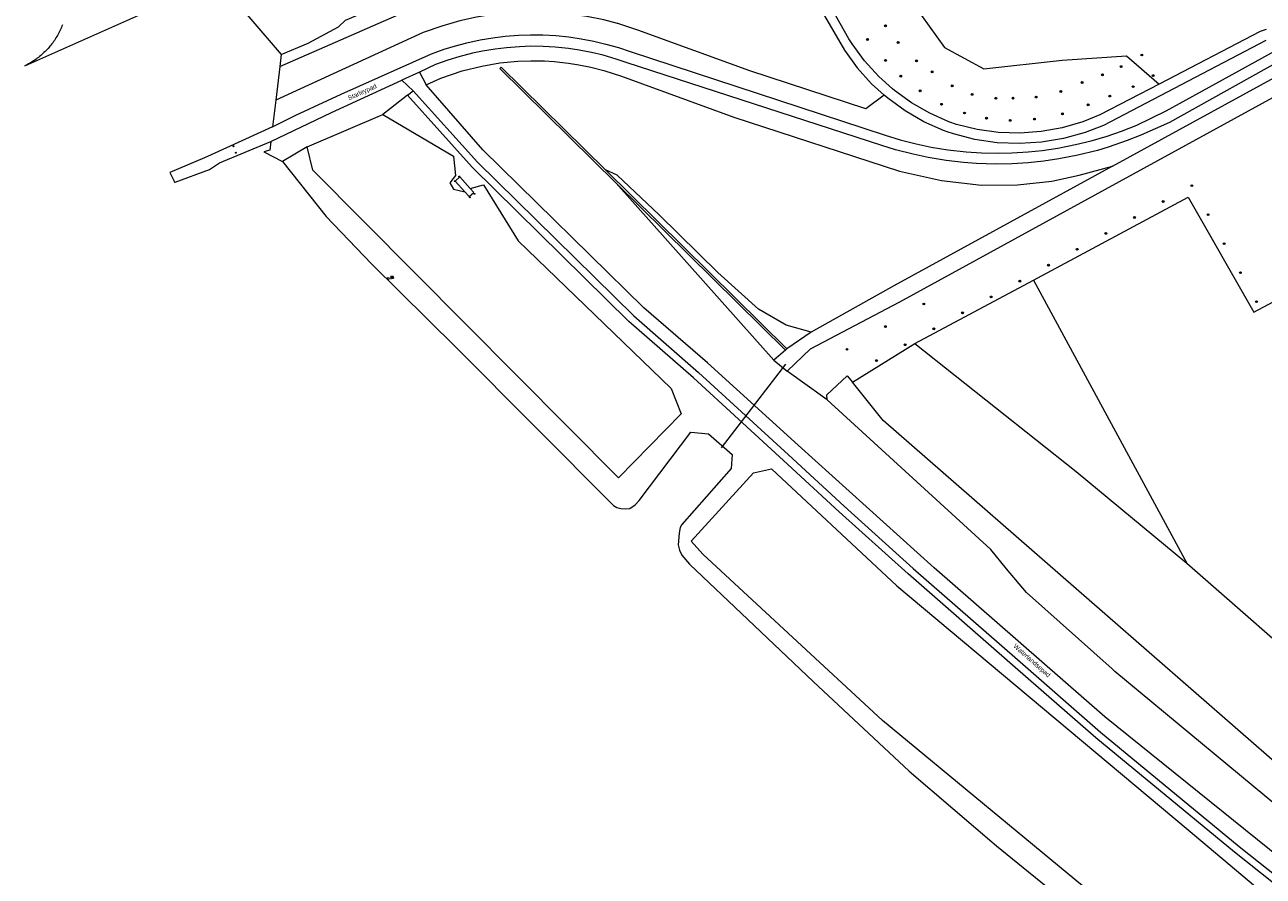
# Model space of a CAD drawing. Header units: metres. Extents: x 138165 to 154469, y 480134 to 494189.
# Tile 65 of 256: x 144950 to 145283, y 483891 to 484120. Entities that reach past the tile are written whole.
import ezdxf

# ---------------------------------------------------------------- set-up
doc = ezdxf.new("R2010")
doc.units = ezdxf.units.M
doc.header["$LTSCALE"] = 0.001
doc.header["$MEASUREMENT"] = 0
for name, color, linetype, lineweight in [('TOP-L-duiker', 7, 'Continuous', 0), ('TOP-L-topo objecten punt', 7, 'Continuous', 0), ('TOP-L-topo objecten vlak', 7, 'Continuous', 0), ('TOP-T-topo huisnummering naamgeving', 7, 'Continuous', 0)]:
    doc.layers.add(name, color=color, linetype=linetype, lineweight=lineweight)
doc.styles.add('Style-INTL_ISO', font='INTL_ISO.shx')
doc.styles.add('Style-STANDARD', font='STANDARD.shx')

# ---------------------------------------------------------------- blocks, each defined once
blk = doc.blocks.new('24')
at = {"layer": 'TOP-L-topo objecten punt', "color": 7, "linetype": 'Continuous', "lineweight": 0}
for radius in [0.025, 0.0182, 0.0115, 0.005]:
    blk.add_circle((0, 0), radius, dxfattribs=at)
blk = doc.blocks.new('10')
at = {"layer": 'TOP-L-topo objecten punt', "linetype": 'Continuous', "lineweight": 0}
blk.add_circle((0, 0), 0.0125, dxfattribs=at)
blk = doc.blocks.new('85')
at = {"layer": 'TOP-L-topo objecten punt', "color": 7, "linetype": 'Continuous', "lineweight": 0}
blk.add_circle((0, 0), 0.025, dxfattribs=at)
at = {"layer": 'TOP-L-topo objecten punt', "color": 7, "linetype": 'Continuous', "lineweight": 0, "style": 'Style-STANDARD'}
blk.add_text('ZB', height=0.06, dxfattribs=at).set_placement((0.0483, 0))

msp = doc.modelspace()

# ---------------------------------------------------------------- linework, layer by layer
at = {"layer": 'TOP-L-duiker', "flags": 128}
msp.add_lwpolyline([(145137.47, 484006.37), (145154.81, 484028.86)], dxfattribs=at)
at = {"layer": 'TOP-L-topo objecten vlak', "flags": 128}
for points in [[(145163.86, 484178.86), (145171.65, 484160.64), (145187.21, 484128.57), (145197.52, 484114.12), (145208.16, 484108.41), (145229.27, 484110.79), (145246.58, 484111.9), (145255.35, 484104.28)], [(145255.35, 484104.28), (145239.4, 484095.99), (145234.79, 484094.14), (145229.26, 484092.54), (145223.59, 484091.52), (145217.85, 484091.1), (145212.09, 484091.28), (145206.38, 484092.07), (145200.79, 484093.44), (145198.75, 484094.17), (145193.57, 484096.46), (145188.66, 484099.28), (145184.06, 484102.6), (145183.55, 484103.07), (145179.84, 484106.38), (145176.04, 484110.58), (145172.7, 484115.16), (145171.81, 484116.53), (145163.24, 484131.63), (145156.3, 484147.52), (145150.44, 484162.15), (145147.77, 484161.27)], [(145147.77, 484161.27), (145153.94, 484145.94), (145161.42, 484129.24), (145170.6, 484113.41), (145174.02, 484108.71), (145177.92, 484104.39), (145181.29, 484101.36)], [(145018.5, 484109.03), (145055.67, 484125.29), (145090.05, 484140.01)], [(145016.56, 484092.8), (145022.79, 484095.92), (145035.05, 484101.56), (145059.35, 484112.47), (145062.77, 484113.7), (145065.83, 484114.64), (145068.9, 484115.45), (145072.47, 484116.22), (145075.89, 484116.8), (145079.23, 484117.21), (145082.78, 484117.48), (145086.05, 484117.59), (145089.31, 484117.56), (145092.88, 484117.36), (145096.35, 484117.01), (145099.66, 484116.53), (145103.12, 484115.87), (145106.34, 484115.1), (145109.69, 484114.14), (145112.87, 484113.07), (145181.6, 484090.54), (145185.64, 484089.31), (145189.92, 484088.21), (145193.99, 484087.36), (145198.44, 484086.63), (145203.38, 484086.07), (145207.57, 484085.79), (145211.99, 484085.7), (145215.71, 484085.78), (145220.14, 484086.06), (145223.85, 484086.45), (145228.06, 484087.07), (145232.86, 484088.01), (145237.08, 484089.04), (145241.39, 484090.31), (145245.25, 484091.64), (145249.34, 484093.24), (145257.26, 484097.11), (145272.47, 484105.42), (145321.65, 484132.69)], [(145002.5, 484131.37), (145018.89, 484112.26)], [(145018.89, 484112.26), (145026.12, 484115.34), (145034.26, 484119.76), (145036.22, 484121.48), (145053.94, 484129.04)], [(144959.94, 484120.29), (144959.8, 484119.92), (144959.65, 484119.56), (144959.49, 484119.2), (144959.33, 484118.84), (144959.15, 484118.48), (144958.98, 484118.13), (144958.79, 484117.78), (144958.6, 484117.43), (144958.4, 484117.09), (144958.19, 484116.76), (144957.98, 484116.42), (144957.76, 484116.09), (144957.54, 484115.77), (144957.31, 484115.45), (144957.07, 484115.13), (144956.83, 484114.82), (144956.58, 484114.52), (144956.32, 484114.21), (144956.06, 484113.92), (144955.79, 484113.63), (144955.52, 484113.34), (144955.24, 484113.06), (144954.96, 484112.78), (144954.67, 484112.51), (144954.38, 484112.25), (144954.08, 484111.99), (144953.77, 484111.74), (144953.47, 484111.49), (144953.15, 484111.25), (144952.83, 484111.02), (144952.51, 484110.79), (144952.18, 484110.57), (144951.85, 484110.35), (144951.52, 484110.15), (144951.18, 484109.94), (144950.83, 484109.75), (144950.49, 484109.56), (144950.14, 484109.38), (144949.78, 484109.2), (144984.56, 484124.7)], [(145109.44, 484120.63), (145105.79, 484121.57), (145101.2, 484122.51), (145096.61, 484123.18), (145092.71, 484123.55), (145087.9, 484123.74), (145083.78, 484123.69), (145079.59, 484123.43), (145075.88, 484123.01), (145071.48, 484122.3), (145067, 484121.32), (145062.12, 484119.95), (145057.14, 484118.21), (145017.42, 484099.96)], [(145181.29, 484101.36), (145176.37, 484097.64), (145145.1, 484107.84), (145114.95, 484118.86), (145109.59, 484120.59), (145109.44, 484120.63)], [(145284.22, 484118.98), (145282.56, 484118.43), (145255.35, 484104.28)], [(145284.09, 484116.08), (145240.36, 484093.18), (145235.44, 484091.26), (145229.65, 484089.65), (145223.73, 484088.64), (145217.73, 484088.27), (145211.72, 484088.52), (145205.77, 484089.4), (145199.95, 484090.89), (145198.3, 484091.47), (145197.32, 484091.82), (145192, 484094.18), (145186.96, 484097.09), (145182.25, 484100.5), (145181.29, 484101.36)], [(145018.89, 484112.26), (145018.5, 484109.03)], [(145291.35, 484112.41), (145258.16, 484093.99), (145250.47, 484090.54), (145246.77, 484089.07), (145241.68, 484087.33), (145238.74, 484086.46), (145233.49, 484085.14), (145228.37, 484084.15), (145224.29, 484083.55), (145220.06, 484083.11), (145215.83, 484082.85), (145211.42, 484082.77), (145206.16, 484082.93), (145202.7, 484083.19), (145198.04, 484083.73), (145193.18, 484084.53), (145189.08, 484085.39), (145184.32, 484086.63), (145180.68, 484087.75), (145111.82, 484110.14), (145109.11, 484111.06), (145105.56, 484112.08), (145102.49, 484112.82), (145099.15, 484113.46), (145096.29, 484113.88), (145092.64, 484114.26), (145089.45, 484114.44), (145086.09, 484114.48), (145083.04, 484114.38), (145079.55, 484114.11), (145076.54, 484113.75), (145073.06, 484113.17), (145070.37, 484112.6), (145066.68, 484111.65), (145063.78, 484110.75), (145060.47, 484109.57), (145056.1, 484107.55)], [(145018.5, 484109.03), (145017.42, 484099.96)], [(145057.91, 484104.12), (145061.87, 484105.93), (145067.62, 484107.87), (145072.93, 484109.17), (145077.81, 484109.99), (145082.62, 484110.46), (145086.11, 484110.59), (145089.76, 484110.53), (145092.43, 484110.37), (145096.26, 484109.96), (145099.02, 484109.53), (145102.29, 484108.88), (145105.74, 484108), (145110.5, 484106.48), (145140.8, 484095.4), (145185.43, 484080.84), (145196.71, 484078.33), (145207.57, 484077.08), (145217.23, 484077.15), (145226.46, 484078.19), (145233.86, 484079.75), (145242.8, 484082.16)], [(145106.19, 484081.17), (145078.1, 484108.83), (145077.75, 484108.48), (145109.12, 484077.59)], [(145155.14, 484027.02), (145161.46, 484032.98), (145185.54, 484045.66), (145293.53, 484104.79), (145291.21, 484108.65)], [(145242.8, 484082.16), (145291.21, 484108.65)], [(145016.08, 484088.8), (145032.42, 484096.61), (145051.37, 484105.36)], [(145056.1, 484107.55), (145051.37, 484105.36)], [(145051.37, 484105.36), (145054.43, 484102.52)], [(145056.1, 484107.55), (145057.91, 484104.12)], [(145052.86, 484101.28), (145054.43, 484102.52)], [(145054.43, 484102.52), (145071.78, 484083.28), (145113.91, 484041.87), (145131.3, 484026.65), (145155.55, 484004.42), (145170.56, 483990.61), (145189.12, 483973.88), (145217.23, 483949.3), (145239.59, 483929.73), (145276.93, 483899), (145321.64, 483863.49), (145313.57, 483860.26), (145304.53, 483856.09), (145298.11, 483852.96), (145294.42, 483850.74), (145291.33, 483848.16), (145287.52, 483843.28)], [(145360.65, 483890.97), (145342.42, 483877.69), (145332.31, 483870.29), (145330.71, 483869.85), (145329.5, 483869.54), (145328.26, 483869.21), (145326.99, 483869), (145325.71, 483868.93), (145324.42, 483869), (145323.15, 483869.2), (145321.91, 483869.53), (145320.71, 483869.98), (145319.56, 483870.56), (145318.48, 483871.26), (145285.12, 483898.18), (145240.73, 483933.91), (145194.79, 483974.04), (145158.14, 484007.05), (145133.7, 484029.21), (145116.54, 484044.02), (145073.22, 484086.63), (145057.91, 484104.12)], [(145017.42, 484099.96), (145016.56, 484092.8)], [(145052.86, 484101.28), (145046.29, 484096.08)], [(145284.72, 483842.95), (145289.88, 483849.56), (145293.26, 483852.37), (145297.15, 483854.72), (145303.67, 483857.9), (145312.78, 483862.09), (145317.7, 483864.06), (145275.68, 483897.45), (145238.29, 483928.21), (145215.92, 483947.8), (145187.79, 483972.38), (145169.22, 483989.13), (145154.2, 484002.95), (145129.96, 484025.16), (145112.55, 484040.4), (145070.34, 484081.9), (145052.86, 484101.28)], [(145025.87, 484087.44), (145046.29, 484096.08)], [(145046.29, 484096.08), (145065.24, 484084.87), (145065.83, 484079.66), (145064.27, 484077.69), (145065.31, 484076.05), (145068.3, 484075.32)], [(145016.56, 484092.8), (145000, 484085.26), (144998.19, 484084.46), (144988.89, 484080.47), (144990.03, 484078.18), (144990.15, 484077.93), (144990.27, 484077.93), (144999.59, 484081.32), (145002.27, 484083.06), (145016.08, 484088.8)], [(145016.08, 484088.8), (145015.8, 484086.52), (145014.21, 484086.03), (145019.19, 484083.44)], [(145025.87, 484087.44), (145019.19, 484083.44)], [(145069.81, 484076.22), (145073.36, 484077.17), (145082.66, 484062.13), (145123.96, 484022.36), (145126.6, 484015.54), (145109.74, 483998.23), (145027.35, 484081.16), (145025.87, 484087.44)], [(145019.19, 484083.44), (145030.94, 484068.65), (145043.23, 484055.9), (145066.01, 484033.38), (145108.39, 483990.84), (145109.31, 483990.25), (145110.35, 483990.01), (145111.56, 483989.93), (145112.78, 483990.04), (145114.18, 483990.95), (145115.33, 483992.13), (145129.24, 484010.55), (145133.94, 484010.09), (145140.38, 484004.53), (145140.09, 484000.82), (145126.83, 483985.69), (145126.39, 483984.86), (145126.1, 483983.39), (145125.85, 483980.18), (145126.2, 483978.75), (145126.79, 483977.42), (145128.84, 483975.04), (145144.57, 483960.13), (145162.21, 483943.42), (145188.05, 483919.28), (145211.56, 483899.17), (145230.66, 483883.64)], [(145242.8, 484082.16), (145183.94, 484049.95), (145161.61, 484037.51)], [(145069.81, 484076.22), (145066.97, 484079.37), (145065.7, 484078.19), (145068.3, 484075.32)], [(145161.61, 484037.51), (145154.9, 484039.39), (145147.49, 484043.73), (145136.48, 484053.52), (145120.71, 484069.13), (145109.34, 484079.76), (145106.19, 484081.17)], [(145155.11, 484033), (145106.19, 484081.17)], [(145068.3, 484075.32), (145069.5, 484074.01), (145070.76, 484075.15), (145069.81, 484076.22)], [(145109.12, 484077.59), (145151.62, 484029.99)], [(145109.12, 484077.59), (145154.71, 484032.69)], [(145221.57, 484051.54), (145263.24, 484073.81), (145280.93, 484042.91), (145321.71, 484064.71)], [(145189.56, 484034.43), (145221.57, 484051.54)], [(145221.57, 484051.54), (145262.81, 483975.3)], [(145161.61, 484037.51), (145155.11, 484033)], [(145154.71, 484032.69), (145151.62, 484029.99)], [(145155.11, 484033), (145154.71, 484032.69)], [(145172.77, 484024.04), (145189.56, 484034.43)], [(145189.56, 484034.43), (145232.99, 484000), (145262.81, 483975.3)], [(145151.62, 484029.99), (145155.14, 484027.02)], [(145165.91, 484019.25), (145155.14, 484027.02)], [(145165.91, 484019.25), (145165.83, 484020.62), (145171.36, 484025.71), (145172.77, 484024.04)], [(145300.51, 483909.57), (145181.02, 484013.71), (145172.77, 484024.04)], [(145291.95, 483906.4), (145287.54, 483909.58), (145243.45, 483946.12), (145242.74, 483946.78), (145219.65, 483967.35), (145214.3, 483973.71), (145210.01, 483978.96), (145165.91, 484019.25)], [(145132.45, 483977.7), (145129.29, 483981.25), (145146.08, 483999.65), (145150.95, 484000.71), (145184.75, 483969.21), (145263.23, 483903.47), (145292.11, 483879.12), (145295.39, 483870.34), (145285.93, 483856.86), (145277.48, 483855.73), (145237.3, 483886.23), (145180.9, 483932.91), (145132.45, 483977.7)], [(145262.81, 483975.3), (145300.97, 483941.9)]]:
    msp.add_lwpolyline(points, dxfattribs=at)

# ---------------------------------------------------------------- block references
at = {"layer": 'TOP-L-topo objecten punt', "xscale": 10, "yscale": 10, "zscale": 10}
for name, p in [('24', (145181.68, 484120.02)), ('24', (145176.84, 484116.33)), ('24', (145185.1, 484115.52)), ('24', (145250.72, 484112.14)), ('24', (145181.67, 484110.7)), ('24', (145190.04, 484110.56)), ('24', (145245.12, 484109.01)), ('24', (145185.76, 484106.46)), ('24', (145194.21, 484107.6)), ('24', (145240.09, 484106.81)), ('24', (145253.79, 484106.59)), ('24', (145191, 484102.51)), ('24', (145199.66, 484103.83)), ('24', (145204.97, 484101.54)), ('24', (145228.92, 484102.32)), ('24', (145234.62, 484104.71)), ('24', (145248.36, 484103.61)), ('24', (145196.78, 484098.87)), ('24', (145211.39, 484100.48)), ('24', (145216.01, 484100.54)), ('24', (145222.25, 484100.81)), ('24', (145236.27, 484098.74)), ('24', (145242.08, 484101.08)), ('24', (145202.93, 484096.52)), ('24', (145208.88, 484095.11)), ('24', (145221.77, 484094.89)), ('24', (145229.32, 484096.27)), ('24', (145215.28, 484094.53)), ('10', (145006.02, 484087.56)), ('10', (145006.64, 484085.81)), ('10', (145065.6, 484078.17)), ('10', (145066.85, 484079.39)), ('24', (145264.2, 484076.95)), ('10', (145069.68, 484073.81)), ('10', (145070.96, 484074.75)), ('24', (145256.48, 484072.67)), ('24', (145248.75, 484068.39)), ('24', (145268.55, 484069.14)), ('24', (145241.03, 484064.1)), ('24', (145233.3, 484059.82)), ('24', (145272.9, 484061.33)), ('24', (145225.58, 484055.53)), ('85', (145047.72, 484051.94)), ('24', (145277.26, 484053.52)), ('24', (145217.85, 484051.25)), ('24', (145191.97, 484045.08)), ('24', (145210.13, 484046.97)), ('24', (145281.61, 484045.71)), ('24', (145202.4, 484042.68)), ('24', (145181.63, 484038.98)), ('24', (145194.68, 484038.4)), ('24', (145171.29, 484032.87)), ('24', (145186.95, 484034.11)), ('24', (145179.23, 484029.83))]:
    msp.add_blockref(name, p, dxfattribs=at)

# ---------------------------------------------------------------- texts
at = {"layer": 'TOP-T-topo huisnummering naamgeving', "style": 'Style-INTL_ISO'}
for s, rotation, p in [('Starleypad', 24.3, (145037.19, 484099.94)), ('Waterlandsepad', 318.7, (145216, 483952.75))]:
    msp.add_text(s, height=1.25, rotation=rotation, dxfattribs=at).set_placement(p)

doc.saveas('drawing.dxf')
